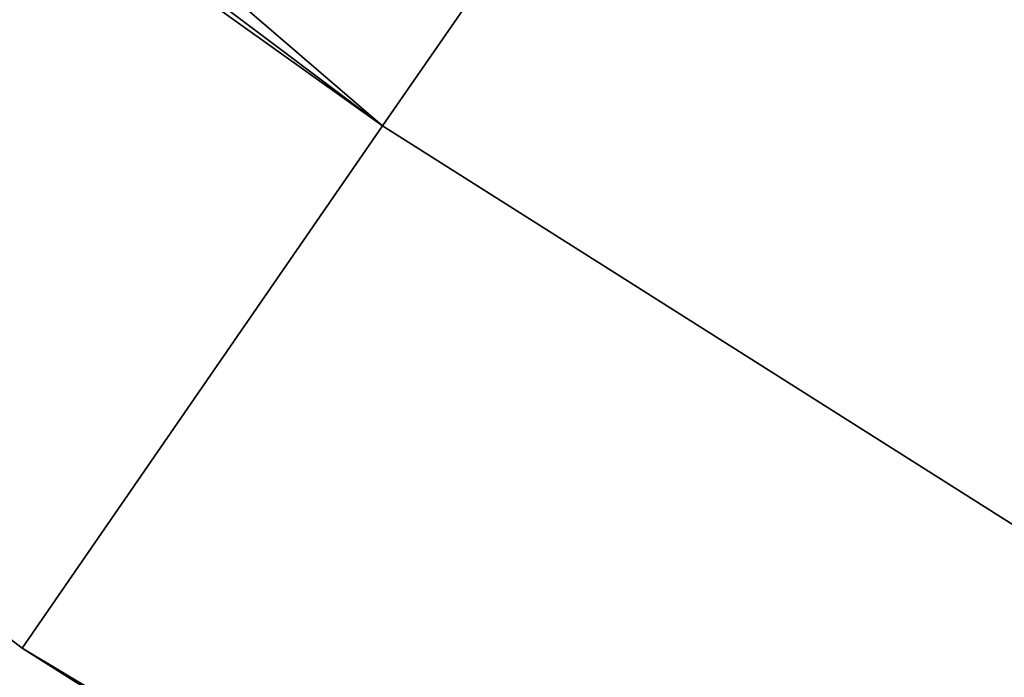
# Model space of a CAD drawing. Header units: millimetres. Extents: x 45 to 395, y 46 to 411.
# Tile 207 of 256: x 128.343 to 128.717, y 138.315 to 138.565. Entities that reach past the tile are written whole.
import ezdxf

# ---------------------------------------------------------------- set-up
doc = ezdxf.new("R2010")
doc.units = ezdxf.units.MM
doc.header["$LTSCALE"] = 25.4
doc.layers.get('0').update_dxf_attribs({"true_color": 0xff5454})

# ---------------------------------------------------------------- blocks, each defined once
blk = doc.blocks.new('HERMANOS-III-8030.STL')
at = {"color": 250, "true_color": 0x262626}
mesh = blk.add_polyface(dxfattribs=at)
corners = [(128.48053, 138.52431, 1307.97766), (120.86516, 145.07034, 1308.6366), (120.44848, 144.56, 1307.97766), (128.8548, 139.06653, 1308.6366)]
mesh.append_faces([[corners[k] for k in face] for face in [(0, 1, 2), (1, 0, 3)]], dxfattribs={"vtx0": -1, "color": 250})
mesh = blk.add_polyface(dxfattribs=at)
corners = [(128.48053, 138.52431, 1307.97766), (120.29595, 144.3732, 1307.07776), (128.34354, 138.32584, 1307.07776), (120.44848, 144.56, 1307.97766)]
mesh.append_faces([[corners[k] for k in face] for face in [(0, 1, 2), (1, 0, 3)]], dxfattribs={"vtx0": -1, "color": 250})
mesh = blk.add_polyface(dxfattribs=at)
corners = [(120.29595, 144.3732, 1307.07776), (120.29595, 144.3732, 1288.87769), (128.34354, 138.32584, 1307.07776)]
mesh.append_faces([[corners[k] for k in face] for face in [(0, 1, 2)]], dxfattribs={"color": 250})
mesh = blk.add_polyface(dxfattribs=at)
corners = [(136.9722, 133.1545, 1307.97766), (128.8548, 139.06653, 1308.6366), (128.48053, 138.52431, 1307.97766), (137.30164, 133.72507, 1308.6366)]
mesh.append_faces([[corners[k] for k in face] for face in [(0, 1, 2), (1, 0, 3)]], dxfattribs={"vtx0": -1, "color": 250})
mesh = blk.add_polyface(dxfattribs=at)
corners = [(136.9722, 133.1545, 1307.97766), (128.34354, 138.32584, 1307.07776), (136.85162, 132.94565, 1307.07776), (128.48053, 138.52431, 1307.97766)]
mesh.append_faces([[corners[k] for k in face] for face in [(0, 1, 2), (1, 0, 3)]], dxfattribs={"vtx0": -1, "color": 250})
mesh = blk.add_polyface(dxfattribs=at)
corners = [(127.09631, 138.51242, 47.34565), (128.34154, 135.91045, 47.34565), (130.17412, 133.25891, 57.07771)]
mesh.append_faces([[corners[k] for k in face] for face in [(0, 1, 2)]], dxfattribs={"color": 250})
mesh = blk.add_polyface(dxfattribs=at)
corners = [(128.34354, 138.32584, 1307.07776), (136.85162, 132.94565, 1288.87769), (136.85162, 132.94565, 1307.07776)]
mesh.append_faces([[corners[k] for k in face] for face in [(0, 1, 2)]], dxfattribs={"color": 250})

msp = doc.modelspace()

# ---------------------------------------------------------------- block references
at = {"color": 0}
msp.add_blockref('HERMANOS-III-8030.STL', (0, 0), dxfattribs=at)

doc.saveas('drawing.dxf')
